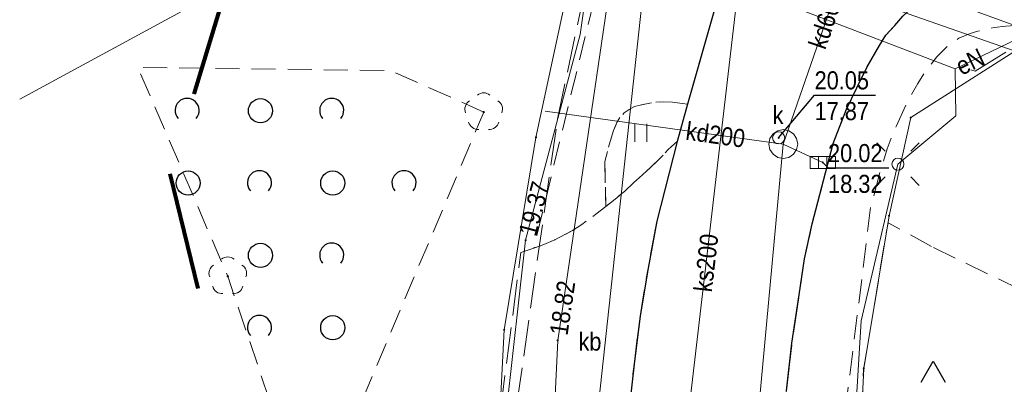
# Model space of a CAD drawing. Header units: metres. Extents: x 5490589 to 5490956, y 5935138 to 5935420.
# Tile 18 of 39: x 5490677 to 5490718, y 5935358 to 5935373. Entities that reach past the tile are written whole.
import ezdxf
from ezdxf.enums import TextEntityAlignment as Align

# ---------------------------------------------------------------- set-up
doc = ezdxf.new("R2010")
doc.units = ezdxf.units.M
doc.header["$MEASUREMENT"] = 0
for name, pattern in [('1.0_0.5', [1.5, 1, -0.5]), ('1.5_0.5', [2, 1.5, -0.5]), ('218-1000', [1.4, 0.7, -0.7]), ('219-500', [0]), ('egkk-500', [0]), ('egug-500', [0])]:
    doc.linetypes.add(name, pattern=pattern)
doc.layers.get('0').update_dxf_attribs({"color": 2, "linetype": 'CONTINUOUS', "lineweight": 5})
for name, color, linetype in [('203-punkt graniczny', 7, 'CONTINUOUS'), ('217-kontur klasyfikacyjny', 7, 'CONTINUOUS'), ('218-kontur użytku gruntowego', 7, 'CONTINUOUS'), ('219-działka ewidencyjna', 7, 'CONTINUOUS'), ('chodnik', 7, 'CONTINUOUS'), ('drzewo liściaste', 7, 'CONTINUOUS'), ('jezdnia', 7, 'CONTINUOUS'), ('komora podziemna', 7, 'CONTINUOUS'), ('kratka ściekowa', 7, 'CONTINUOUS'), ('krawężnik', 7, 'CONTINUOUS'), ('latarnia', 7, 'CONTINUOUS'), ('obszar utwardzony', 7, 'CONTINUOUS'), ('obszar utwardzony-Atr17', 7, 'CONTINUOUS'), ('przewód elektroenergetyczny podziemny', 7, 'CONTINUOUS'), ('przewód elektroenergetyczny podziemny - ob. projektowany', 7, 'CONTINUOUS'), ('przewód elektroenergetyczny podziemny-Atr1', 7, 'CONTINUOUS'), ('przewód gazowy', 7, 'CONTINUOUS'), ('przewód kanalizacyjny', 7, 'CONTINUOUS'), ('przewód kanalizacyjny-Atr1', 7, 'CONTINUOUS'), ('przewód telekomunikacyjny podziemny', 7, 'CONTINUOUS'), ('przewód wodociągowy', 7, 'CONTINUOUS'), ('rzędna', 7, 'CONTINUOUS'), ('rzędna-Atr2', 7, 'CONTINUOUS'), ('rzędna-Atr3', 7, 'CONTINUOUS'), ('teren zalesiony', 7, 'CONTINUOUS'), ('trawnik', 7, 'CONTINUOUS'), ('właz do komory lub kanału - okrągły', 7, 'CONTINUOUS'), ('właz do komory lub kanału - okrągły-Atr17', 7, 'CONTINUOUS'), ('zadrzewienie  zakrzewienie', 7, 'CONTINUOUS')]:
    doc.layers.add(name, color=color, linetype=linetype)
doc.layers.add('zakres nowy', color=6, linetype='218-1000', lineweight=80)
doc.styles.get("Standard").update_dxf_attribs({"font": 'Working1250', "width": 0.75})

# ---------------------------------------------------------------- blocks, each defined once
blk = doc.blocks.new('203')
at = {"linetype": 'Continuous', "lineweight": 0}
h = blk.add_hatch(color=0, dxfattribs=at)
edge = h.paths.add_edge_path()
edge.add_arc((0, 0), 0.045, 0, 360)
blk = doc.blocks.new('OTZK1')
at = {"color": 0, "linetype": 'Continuous'}
blk.add_circle((0, 0), 0.5, dxfattribs=at)
blk = doc.blocks.new('OTZK2')
at = {"color": 0, "linetype": 'Continuous'}
blk.add_arc((0, 0), 0.5, 318.85, 221.162, dxfattribs=at)
blk = doc.blocks.new('OP021')
at = {"linetype": 'Continuous', "lineweight": 13}
h = blk.add_hatch(color=0, dxfattribs=at)
edge = h.paths.add_edge_path()
edge.add_arc((0, 0), 0.05, 0, 360)
at = {"color": 0, "linetype": 'Continuous', "lineweight": 13}
for centre, start, end in [((-0.38, 0.124), 121.308, 202.548), ((0, 0.4), 49.272, 130.728), ((0.38, 0.124), 337.452, 58.692), ((-0.235, -0.324), 193.221, 274.871), ((0.235, -0.324), 265.129, 346.779)]:
    blk.add_arc(centre, 0.4, start, end, dxfattribs=at)
blk = doc.blocks.new('TU04')
at = {"color": 0, "linetype": 'Continuous', "lineweight": 13}
for p, q in [((0, 0), (0, 0.75)), ((0.5, 0), (0.5, 0.75))]:
    blk.add_line(p, q, dxfattribs=at)
blk = doc.blocks.new('OTZK3')
at = {"color": 0, "linetype": 'Continuous'}
for p, q in [((-0.5, -0.289), (0, 0.577)), ((0, 0.577), (0.5, -0.289))]:
    blk.add_line(p, q, dxfattribs=at)
blk = doc.blocks.new('US22')
at = {"color": 0, "linetype": 'Continuous', "lineweight": 13}
blk.add_circle((0, 0), 0.25, dxfattribs=at)
blk = doc.blocks.new('PW01')
at = {"linetype": 'Continuous', "lineweight": 13}
h = blk.add_hatch(color=0, dxfattribs=at)
edge = h.paths.add_edge_path()
edge.add_arc((0, 0), 0.045, 0, 360)
blk = doc.blocks.new('SM01')
at = {"color": 0, "linetype": 'Continuous', "lineweight": 13}
for p, q in [((-0.53, 0.531), (-0.883, 0.884)), ((0.531, 0.531), (0.884, 0.884)), ((-0.53, -0.53), (-0.883, -0.883)), ((0.531, -0.53), (0.884, -0.883))]:
    blk.add_line(p, q, dxfattribs=at)
blk.add_circle((0, 0), 0.25, dxfattribs=at)
blk = doc.blocks.new('US05')
at = {"color": 0, "linetype": 'Continuous', "lineweight": 13}
for p, q in [((-0.525, -0.25), (-0.525, 0.25)), ((-0.525, 0.25), (-0.175, 0.25)), ((-0.175, -0.25), (-0.175, 0.25)), ((-0.175, 0.25), (0.175, 0.25)), ((0.175, -0.25), (0.175, 0.25)), ((0.175, 0.25), (0.525, 0.25)), ((0.525, -0.25), (0.525, 0.25)), ((-0.525, -0.25), (-0.175, -0.25)), ((-0.175, -0.25), (0.175, -0.25)), ((0.175, -0.25), (0.525, -0.25))]:
    blk.add_line(p, q, dxfattribs=at)

msp = doc.modelspace()

# ---------------------------------------------------------------- linework, layer by layer
at = {"layer": '217-kontur klasyfikacyjny', "color": 3, "linetype": 'egkk-500', "lineweight": 18, "flags": 128}
for points in [[(5490698.3, 5935367.82), (5490699.56, 5935373.73)], [(5490719.24, 5935372.07), (5490713.85, 5935368.64)], [(5490713.85, 5935368.64), (5490712.95, 5935364.57)], [(5490696.98, 5935359.84), (5490698.3, 5935367.82)], [(5490712.95, 5935364.57), (5490711.9, 5935358.24)], [(5490696.57, 5935351.77), (5490696.98, 5935359.84)], [(5490711.9, 5935358.24), (5490711.58, 5935351.84)]]:
    msp.add_lwpolyline(points, dxfattribs=at)
at = {"layer": '218-kontur użytku gruntowego', "color": 3, "linetype": 'egug-500', "lineweight": 18, "flags": 128}
for points in [[(5490699.56, 5935373.73), (5490698.3, 5935367.82)], [(5490698.3, 5935367.82), (5490699.56, 5935373.73)], [(5490719.24, 5935372.07), (5490713.85, 5935368.64)], [(5490713.85, 5935368.64), (5490719.24, 5935372.07)], [(5490713.85, 5935368.64), (5490712.95, 5935364.57)], [(5490712.95, 5935364.57), (5490713.85, 5935368.64)], [(5490698.3, 5935367.82), (5490696.98, 5935359.84)], [(5490696.98, 5935359.84), (5490698.3, 5935367.82)], [(5490712.95, 5935364.57), (5490711.9, 5935358.24)], [(5490711.9, 5935358.24), (5490712.95, 5935364.57)], [(5490696.98, 5935359.84), (5490696.57, 5935351.77)], [(5490696.57, 5935351.77), (5490696.98, 5935359.84)], [(5490711.9, 5935358.24), (5490711.58, 5935351.84)], [(5490711.58, 5935351.84), (5490711.9, 5935358.24)]]:
    msp.add_lwpolyline(points, dxfattribs=at)
at = {"layer": '219-działka ewidencyjna', "color": 7, "linetype": '219-500', "lineweight": 18}
msp.add_lwpolyline([(5490696.83, 5935380.23), (5490676.876, 5935369.4)], dxfattribs=at)
at = {"layer": '219-działka ewidencyjna', "color": 7, "linetype": '219-500', "lineweight": 18, "flags": 128}
for points in [[(5490696.83, 5935380.23), (5490719.24, 5935372.07)], [(5490698.3, 5935367.82), (5490699.56, 5935373.73)], [(5490713.85, 5935368.64), (5490719.24, 5935372.07)], [(5490712.95, 5935364.57), (5490713.85, 5935368.64)], [(5490696.98, 5935359.84), (5490698.3, 5935367.82)], [(5490711.9, 5935358.24), (5490712.95, 5935364.57)], [(5490696.57, 5935351.77), (5490696.98, 5935359.84)], [(5490711.58, 5935351.84), (5490711.9, 5935358.24)]]:
    msp.add_lwpolyline(points, dxfattribs=at)
at = {"layer": 'chodnik', "color": 7, "linetype": '1.0_0.5', "lineweight": 18, "flags": 128}
for points in [[(5490697.16, 5935383.16), (5490696.44, 5935381.17), (5490697.14, 5935380.92), (5490698.08, 5935380.53), (5490698.51, 5935380.3), (5490698.72, 5935380.19), (5490698.91, 5935380.05), (5490699.13, 5935379.88), (5490699.3, 5935379.71), (5490699.64, 5935379.31), (5490699.88, 5935378.88), (5490700.12, 5935378.42), (5490700.32, 5935377.96), (5490700.49, 5935377.47), (5490700.65, 5935377), (5490700.79, 5935376.52), (5490700.9, 5935376.03), (5490700.94, 5935375.52), (5490700.94, 5935375.01), (5490700.91, 5935374.5), (5490700.83, 5935374.02), (5490698.21, 5935363.22), (5490698.63, 5935363.38), (5490699.08, 5935363.57), (5490699.52, 5935363.8), (5490699.81, 5935363.96), (5490700.2, 5935364.21), (5490700.57, 5935364.47), (5490701.2, 5935364.95), (5490701.15, 5935366.82), (5490701.42, 5935367.79), (5490701.52, 5935368.11), (5490701.65, 5935368.43), (5490701.78, 5935368.64), (5490701.96, 5935368.84), (5490702.16, 5935368.98), (5490702.39, 5935369.1), (5490702.62, 5935369.16), (5490702.88, 5935369.21), (5490703.13, 5935369.26), (5490703.46, 5935369.29), (5490703.97, 5935369.28), (5490704.59, 5935369.2), (5490705.68, 5935373.03), (5490705.09, 5935373.26), (5490704.65, 5935373.5), (5490704.43, 5935373.63), (5490704.22, 5935373.79), (5490704.03, 5935373.94), (5490703.84, 5935374.11), (5490703.69, 5935374.33), (5490703.57, 5935374.54), (5490703.38, 5935375), (5490700.98, 5935381.71), (5490698.01, 5935382.82)], [(5490745.01, 5935280.06), (5490743.97, 5935281.7), (5490740.58, 5935287.02), (5490734.29, 5935296.96), (5490724.51, 5935312.19), (5490718.66, 5935321.38), (5490717.32, 5935324.1), (5490713.17, 5935334.3), (5490712.5, 5935336.7), (5490711.63, 5935340.62), (5490711.22, 5935343.09), (5490710.94, 5935345.55), (5490710.75, 5935347.55), (5490710.66, 5935349.54), (5490710.66, 5935351.03), (5490710.7, 5935353.01), (5490712.19, 5935364.94), (5490712.58, 5935366.38), (5490712.87, 5935367.34), (5490713.24, 5935368.27), (5490713.66, 5935369.18), (5490714.14, 5935370.06), (5490714.51, 5935370.62), (5490714.93, 5935371.16), (5490715.4, 5935371.62), (5490715.84, 5935371.93), (5490716.31, 5935372.13), (5490716.64, 5935372.23), (5490716.97, 5935372.31), (5490717.31, 5935372.37), (5490717.79, 5935372.43), (5490718.3, 5935372.47), (5490718.8, 5935372.47), (5490719.32, 5935372.45), (5490719.79, 5935372.33), (5490721.27, 5935371.81), (5490723.61, 5935370.95), (5490724.36, 5935373), (5490723.41, 5935373.35), (5490721.53, 5935374.04), (5490720.55, 5935374.34), (5490720.06, 5935374.47), (5490719.58, 5935374.59), (5490719.09, 5935374.64), (5490718.59, 5935374.65), (5490718.09, 5935374.63), (5490717.59, 5935374.6), (5490717.06, 5935374.54), (5490716.58, 5935374.46), (5490716.1, 5935374.35), (5490715.59, 5935374.2), (5490715.14, 5935373.99), (5490714.72, 5935373.8), (5490714.28, 5935373.53), (5490713.91, 5935373.2), (5490713.52, 5935372.84), (5490713.19, 5935372.46), (5490712.82, 5935372.06), (5490712.55, 5935371.63), (5490712.04, 5935370.75), (5490711.62, 5935369.88), (5490711.19, 5935368.99), (5490710.63, 5935367.57), (5490709.76, 5935364.23), (5490709.44, 5935362.78), (5490709.22, 5935361.29), (5490708.92, 5935359.29), (5490708.69, 5935357.31), (5490708.52, 5935354.29), (5490708.49, 5935352.27), (5490708.49, 5935350.27), (5490708.53, 5935348.26), (5490708.64, 5935346.8), (5490708.77, 5935345.32), (5490708.93, 5935343.86), (5490709.16, 5935342.35), (5490709.38, 5935340.82), (5490709.63, 5935339.3), (5490709.91, 5935337.91), (5490710.2, 5935336.88), (5490710.54, 5935335.49), (5490710.98, 5935334.03), (5490711.86, 5935331.13), (5490712.37, 5935329.69), (5490713.08, 5935327.85), (5490713.69, 5935326.49), (5490715.17, 5935323.27), (5490715.86, 5935321.91), (5490716.6, 5935320.62), (5490717.66, 5935318.92), (5490718.74, 5935317.25), (5490722.51, 5935311.34), (5490732.44, 5935295.73), (5490738.32, 5935286.44), (5490742.63, 5935279.84), (5490744.18, 5935279.52)]]:
    msp.add_lwpolyline(points, close=True, dxfattribs=at)
at = {"layer": 'jezdnia', "color": 7, "linetype": '1.5_0.5', "lineweight": 18, "flags": 128}
msp.add_lwpolyline([(5490754, 5935262.06), (5490751.86, 5935265.39), (5490746.51, 5935273.75), (5490742.63, 5935279.84), (5490738.32, 5935286.44), (5490732.44, 5935295.73), (5490722.51, 5935311.34), (5490718.74, 5935317.25), (5490717.66, 5935318.92), (5490716.6, 5935320.62), (5490715.86, 5935321.91), (5490715.17, 5935323.27), (5490713.69, 5935326.49), (5490713.08, 5935327.85), (5490712.37, 5935329.69), (5490711.86, 5935331.13), (5490710.98, 5935334.03), (5490710.54, 5935335.49), (5490710.2, 5935336.88), (5490709.91, 5935337.91), (5490709.63, 5935339.3), (5490709.38, 5935340.82), (5490709.16, 5935342.35), (5490708.93, 5935343.86), (5490708.77, 5935345.32), (5490708.64, 5935346.8), (5490708.53, 5935348.26), (5490708.49, 5935350.27), (5490708.49, 5935352.27), (5490708.52, 5935354.29), (5490708.69, 5935357.31), (5490708.92, 5935359.29), (5490709.22, 5935361.29), (5490709.44, 5935362.78), (5490709.76, 5935364.23), (5490710.63, 5935367.57), (5490711.19, 5935368.99), (5490711.62, 5935369.88), (5490712.04, 5935370.75), (5490712.55, 5935371.63), (5490712.82, 5935372.06), (5490713.19, 5935372.46), (5490713.52, 5935372.84), (5490713.91, 5935373.2), (5490714.28, 5935373.53), (5490714.72, 5935373.8), (5490715.14, 5935373.99), (5490715.59, 5935374.2), (5490716.1, 5935374.35), (5490716.58, 5935374.46), (5490717.06, 5935374.54), (5490717.59, 5935374.6), (5490718.09, 5935374.63), (5490718.59, 5935374.65), (5490719.09, 5935374.64), (5490719.58, 5935374.59), (5490720.06, 5935374.47), (5490720.55, 5935374.34), (5490721.53, 5935374.04), (5490723.41, 5935373.35), (5490702.58, 5935381.08), (5490702.88, 5935380.9), (5490703.47, 5935380.34), (5490704.14, 5935379.62), (5490704.41, 5935379.22), (5490704.74, 5935378.8), (5490705, 5935378.36), (5490705.24, 5935377.93), (5490705.41, 5935377.45), (5490705.56, 5935376.98), (5490705.82, 5935376), (5490705.91, 5935375.52), (5490705.96, 5935375), (5490705.84, 5935373.98), (5490705.68, 5935373.03), (5490704.59, 5935369.2), (5490704.16, 5935367.65), (5490703.32, 5935364.34), (5490702.95, 5935362.4), (5490702.62, 5935360.41), (5490702.37, 5935358.41), (5490702.21, 5935356.95), (5490702.11, 5935355.46), (5490702, 5935353.48), (5490701.86, 5935351.04), (5490701.94, 5935349.48), (5490702, 5935347.48), (5490702.1, 5935345.49), (5490702.32, 5935343.51), (5490702.58, 5935341.53), (5490702.9, 5935339.58), (5490703.23, 5935337.6), (5490704.2, 5935333.72), (5490704.64, 5935332.3), (5490705.46, 5935329.97), (5490706.14, 5935328.08), (5490707.1, 5935325.83), (5490707.95, 5935324), (5490709.1, 5935321.76), (5490710.29, 5935319.58), (5490711.29, 5935317.81), (5490714.53, 5935312.73), (5490717.75, 5935307.69), (5490721, 5935302.68), (5490723.92, 5935298.01), (5490727.38, 5935292.63), (5490730.7, 5935287.45), (5490733.32, 5935283.34), (5490733.85, 5935282.52), (5490734.55, 5935281.41), (5490739.74, 5935273.17), (5490741.9, 5935269.87), (5490746.8, 5935262.16), (5490748.88, 5935258.81), (5490749.4, 5935257.88), (5490749.6, 5935257.24), (5490749.69, 5935256.22), (5490749.7, 5935255.72), (5490749.66, 5935254.72), (5490749.48, 5935253.71), (5490749.24, 5935252.74), (5490748.89, 5935251.77), (5490748.72, 5935251.33), (5490748.47, 5935250.87), (5490747.84, 5935249.96), (5490747.2, 5935249.3), (5490746.48, 5935248.68), (5490745.65, 5935248.12), (5490744.74, 5935247.55), (5490712.74, 5935230.16), (5490703.54, 5935225.12), (5490693.9, 5935219.85), (5490693.4, 5935219.62), (5490692.46, 5935219.23), (5490691.54, 5935218.92), (5490691.09, 5935218.79), (5490690.08, 5935218.63), (5490689.05, 5935218.54), (5490688.53, 5935218.56), (5490687.54, 5935218.63), (5490687.06, 5935218.73), (5490686.07, 5935219.05), (5490685.61, 5935219.22), (5490685.15, 5935219.42), (5490684.72, 5935219.66), (5490684.28, 5935219.91), (5490683.86, 5935220.2), (5490683.46, 5935220.5), (5490683.06, 5935220.82), (5490682.69, 5935221.17), (5490682.34, 5935221.51), (5490682.03, 5935221.84), (5490681.58, 5935222.25), (5490692, 5935203.21), (5490691.95, 5935203.64), (5490691.81, 5935204.11), (5490691.67, 5935204.57), (5490691.58, 5935205.09), (5490691.5, 5935205.57), (5490691.45, 5935206.08), (5490691.44, 5935206.59), (5490691.46, 5935207.1), (5490691.51, 5935207.6), (5490691.57, 5935208.09), (5490691.67, 5935208.6), (5490691.79, 5935209.07), (5490691.97, 5935209.54), (5490692.16, 5935210.01), (5490692.38, 5935210.47), (5490692.6, 5935210.92), (5490692.87, 5935211.35), (5490693.16, 5935211.75), (5490693.44, 5935212.14), (5490693.82, 5935212.5), (5490694.17, 5935212.86), (5490694.55, 5935213.19), (5490694.94, 5935213.49), (5490695.79, 5935214.04), (5490696.66, 5935214.53), (5490697.52, 5935215.02), (5490700.98, 5935216.88), (5490713.43, 5935223.69), (5490747.61, 5935242.42), (5490749.35, 5935243.37), (5490751.08, 5935244.31), (5490752.54, 5935244.93), (5490753.48, 5935245.27), (5490754.44, 5935245.5), (5490755.47, 5935245.62), (5490756.49, 5935245.57), (5490757.44, 5935245.48), (5490757.94, 5935245.33), (5490758.44, 5935245.18), (5490758.97, 5935244.88), (5490759.4, 5935244.58), (5490760.1, 5935243.77), (5490762.52, 5935240.67), (5490764.56, 5935238.37), (5490768.95, 5935233.26), (5490770.95, 5935231.1), (5490772.99, 5935228.9), (5490777.19, 5935224.62), (5490781.53, 5935220.39), (5490785.9, 5935216.42), (5490790.42, 5935212.45), (5490793, 5935210.21), (5490794.96, 5935208.49), (5490798.17, 5935206.07), (5490801.3, 5935203.57), (5490802.88, 5935202.4), (5490805.26, 5935200.59), (5490810.19, 5935197.14), (5490813.47, 5935194.9), (5490818.52, 5935191.68), (5490820, 5935190.79), (5490832.04, 5935183.46), (5490835.43, 5935181.38), (5490842.37, 5935177.14), (5490842.16, 5935176.8), (5490843.47, 5935176), (5490843.72, 5935176.35), (5490850.85, 5935171.98), (5490854.26, 5935169.93), (5490861.26, 5935165.65), (5490866.4, 5935162.52), (5490869.81, 5935160.5), (5490872.81, 5935165.67), (5490863.37, 5935171.42), (5490857.41, 5935175.05), (5490855.71, 5935176.07), (5490854.88, 5935176.62), (5490854.18, 5935177.24), (5490853.76, 5935177.67), (5490853.43, 5935178.05), (5490853.12, 5935178.46), (5490852.87, 5935178.88), (5490852.62, 5935179.32), (5490852.42, 5935179.78), (5490852.23, 5935180.26), (5490852.07, 5935180.73), (5490851.98, 5935181.24), (5490851.9, 5935181.72), (5490851.84, 5935182.21), (5490851.82, 5935182.71), (5490851.84, 5935183.22), (5490851.86, 5935183.73), (5490851.92, 5935184.22), (5490852.03, 5935184.71), (5490852.2, 5935185.34), (5490853.97, 5935188.73), (5490850.09, 5935193.68), (5490848.57, 5935191.56), (5490847.66, 5935190.36), (5490847.03, 5935189.58), (5490846.4, 5935188.81), (5490845.74, 5935188.06), (5490845.37, 5935187.7), (5490844.97, 5935187.4), (5490844.56, 5935187.12), (5490844.11, 5935186.9), (5490843.65, 5935186.7), (5490843.16, 5935186.55), (5490842.68, 5935186.42), (5490842.2, 5935186.37), (5490841.69, 5935186.29), (5490841.17, 5935186.25), (5490840.68, 5935186.22), (5490840.17, 5935186.24), (5490839.68, 5935186.32), (5490838.71, 5935186.6), (5490837.82, 5935187.05), (5490836.52, 5935187.78), (5490835.18, 5935188.62), (5490834.38, 5935189.08), (5490825.04, 5935194.87), (5490816.97, 5935199.82), (5490814.03, 5935201.78), (5490809.92, 5935204.66), (5490805.89, 5935207.58), (5490800.35, 5935211.9), (5490796.91, 5935214.74), (5490793.82, 5935217.29), (5490790.8, 5935219.95), (5490787.83, 5935222.62), (5490784.89, 5935225.39), (5490782.03, 5935228.18), (5490778.52, 5935231.68), (5490776.46, 5935233.91), (5490773.09, 5935237.6), (5490769.8, 5935241.37), (5490767.26, 5935244.46), (5490764.74, 5935247.57), (5490762.2, 5935250.68)], close=True, dxfattribs=at)
at = {"layer": 'komora podziemna', "color": 34, "linetype": 'Continuous', "lineweight": 18, "flags": 128}
msp.add_lwpolyline([(5490708.56, 5935368.14), (5490708.79, 5935368.09), (5490708.98, 5935367.96), (5490709.11, 5935367.77), (5490709.16, 5935367.54), (5490709.11, 5935367.31), (5490708.98, 5935367.12), (5490708.79, 5935366.99), (5490708.56, 5935366.94), (5490708.33, 5935366.99), (5490708.14, 5935367.12), (5490708.01, 5935367.31), (5490707.96, 5935367.54), (5490708.01, 5935367.77), (5490708.14, 5935367.96), (5490708.33, 5935368.09)], close=True, dxfattribs=at)
at = {"layer": 'krawężnik', "color": 7, "linetype": 'Continuous', "lineweight": 25, "flags": 128}
for points in [[(5490705.68, 5935373.03), (5490704.59, 5935369.2), (5490704.16, 5935367.65), (5490703.32, 5935364.34), (5490702.95, 5935362.4), (5490702.62, 5935360.41), (5490702.37, 5935358.41), (5490702.21, 5935356.95), (5490702.11, 5935355.46), (5490702, 5935353.48), (5490701.86, 5935351.04), (5490701.94, 5935349.48), (5490702, 5935347.48), (5490702.1, 5935345.49), (5490702.32, 5935343.51), (5490702.58, 5935341.53), (5490702.9, 5935339.58), (5490703.23, 5935337.6), (5490703.68, 5935335.68), (5490704.2, 5935333.72), (5490704.64, 5935332.3), (5490705.46, 5935329.97)], [(5490708.69, 5935357.31), (5490708.92, 5935359.29), (5490709.22, 5935361.29), (5490709.44, 5935362.78), (5490709.76, 5935364.23), (5490710.63, 5935367.57), (5490711.19, 5935368.99), (5490711.62, 5935369.88), (5490712.04, 5935370.75), (5490712.55, 5935371.63), (5490712.82, 5935372.06), (5490713.19, 5935372.46), (5490713.52, 5935372.84)]]:
    msp.add_lwpolyline(points, dxfattribs=at)
at = {"layer": 'obszar utwardzony', "color": 7, "linetype": '1.5_0.5', "lineweight": 18, "flags": 128}
msp.add_lwpolyline([(5490701.86, 5935351.04), (5490702, 5935353.48), (5490702.11, 5935355.46), (5490702.21, 5935356.95), (5490702.37, 5935358.41), (5490702.62, 5935360.41), (5490702.95, 5935362.4), (5490703.32, 5935364.34), (5490704.16, 5935367.65), (5490703.79, 5935367.32), (5490703.44, 5935366.94), (5490703.08, 5935366.6), (5490702.72, 5935366.26), (5490702.35, 5935365.93), (5490701.97, 5935365.58), (5490701.59, 5935365.26), (5490701.2, 5935364.95), (5490700.57, 5935364.47), (5490700.2, 5935364.21), (5490699.81, 5935363.96), (5490699.52, 5935363.8), (5490699.08, 5935363.57), (5490698.63, 5935363.38), (5490698.21, 5935363.22), (5490697.67, 5935363.04), (5490696.91, 5935357.14), (5490697.46, 5935356.82), (5490697.75, 5935356.62), (5490698.02, 5935356.43), (5490698.32, 5935356.21), (5490698.64, 5935355.97), (5490698.91, 5935355.69), (5490699.06, 5935355.52), (5490699.37, 5935355.2), (5490699.89, 5935354.54), (5490700.18, 5935354.14), (5490700.46, 5935353.7), (5490700.71, 5935353.28), (5490700.96, 5935352.84), (5490701.19, 5935352.4), (5490701.41, 5935351.95), (5490701.62, 5935351.5)], close=True, dxfattribs=at)
at = {"layer": 'przewód elektroenergetyczny podziemny', "color": 1, "linetype": 'Continuous', "lineweight": 18, "flags": 128}
for points in [[(5490766.68, 5935249.32), (5490757.03, 5935262.51), (5490748.95, 5935274.46), (5490738.72, 5935291.07), (5490731.81, 5935301.59), (5490724.84, 5935312.24), (5490720.04, 5935320.33), (5490718.85, 5935321.93), (5490713.39, 5935334.71), (5490712.27, 5935339.21), (5490711.42, 5935345.39), (5490711.15, 5935348.31), (5490711.35, 5935352.94), (5490711.8, 5935360.21), (5490713.32, 5935366.71), (5490715.72, 5935368.71), (5490715.69, 5935370.66), (5490705.2, 5935374.68)], [(5490715.69, 5935370.66), (5490719.05, 5935372.28), (5490720.69, 5935371.67)]]:
    msp.add_lwpolyline(points, dxfattribs=at)
at = {"layer": 'przewód elektroenergetyczny podziemny - ob. projektowany', "color": 1, "linetype": '1.5_0.5', "lineweight": 18}
for points in [[(5490766.67, 5935216.77), (5490771.67, 5935223.11), (5490756.94, 5935238.82), (5490744.23, 5935256.19), (5490732.26, 5935275.4), (5490720.8, 5935293.74), (5490708.28, 5935313.6), (5490704.46, 5935320.62), (5490702.72, 5935324.6), (5490699.02, 5935335.71), (5490697.65, 5935343.72), (5490697.26, 5935351.69), (5490697.51, 5935356.77), (5490699.19, 5935368.57), (5490700.26, 5935373.61), (5490700.21, 5935379.44), (5490686.05, 5935384.57), (5490676.876, 5935387.907)], [(5490716.38, 5935370.61), (5490716.52, 5935370.56), (5490719.13, 5935372.2), (5490720.36, 5935372.04), (5490750.24, 5935361.27), (5490782.44, 5935349.6), (5490808.06, 5935340.29), (5490811.02, 5935340.26), (5490814.29, 5935338.03), (5490846.48, 5935326.34), (5490880.65, 5935313.92), (5490897.4, 5935307.85), (5490899.55, 5935305.64), (5490900, 5935303.4), (5490911.68, 5935299.1), (5490913.93, 5935300.58), (5490916.2, 5935299.77), (5490917.33, 5935300.41), (5490927.15, 5935297.06), (5490932.95, 5935295.32), (5490937.85, 5935294.23), (5490947.41, 5935292.61), (5490955.689, 5935292.568)]]:
    msp.add_lwpolyline(points, dxfattribs=at)
at = {"layer": 'przewód elektroenergetyczny podziemny - ob. projektowany', "color": 1, "linetype": '1.5_0.5', "lineweight": 18, "flags": 128}
msp.add_lwpolyline([(5490716.35, 5935370.62), (5490716.38, 5935370.61)], dxfattribs=at)
at = {"layer": 'przewód gazowy', "color": 40, "linetype": 'Continuous', "lineweight": 18, "flags": 128}
msp.add_lwpolyline([(5490740.59, 5935268.34), (5490734.42, 5935278.06), (5490727.46, 5935288.55), (5490714.47, 5935308.26), (5490711.96, 5935309.21), (5490706.86, 5935317.58), (5490706.7, 5935321.59), (5490706.09, 5935323.81), (5490701.64, 5935337.71), (5490700.88, 5935340.9), (5490700.23, 5935345.92), (5490700.27, 5935351), (5490703.1, 5935377.06)], dxfattribs=at)
at = {"layer": 'przewód kanalizacyjny', "color": 34, "linetype": 'Continuous', "lineweight": 18}
msp.add_lwpolyline([(5490843.12, 5935176.8), (5490804.89, 5935205.1), (5490770.59, 5935230.64), (5490754.39, 5935255.57), (5490729.9, 5935289.08), (5490710.57, 5935316.38), (5490703.51, 5935346.76), (5490707.95, 5935384.8), (5490676.876, 5935395.649)], dxfattribs=at)
at = {"layer": 'przewód kanalizacyjny', "color": 34, "linetype": 'Continuous', "lineweight": 18, "flags": 128}
for points in [[(5490712.58, 5935379.14), (5490708.56, 5935367.54)], [(5490708.56, 5935367.54), (5490698.68, 5935368.91)], [(5490708.56, 5935367.54), (5490706.43, 5935344.51)], [(5490708.56, 5935367.54), (5490710.2, 5935366.78)]]:
    msp.add_lwpolyline(points, dxfattribs=at)
at = {"layer": 'przewód telekomunikacyjny podziemny', "color": 30, "linetype": 'Continuous', "lineweight": 18, "flags": 128}
msp.add_lwpolyline([(5490700.26, 5935380.14), (5490699.46, 5935378.8), (5490699.88, 5935377.41), (5490700.17, 5935376.22), (5490700.42, 5935374.14), (5490700.14, 5935372.09), (5490697.87, 5935363.55), (5490697.08, 5935356.5), (5490696.91, 5935350.03), (5490697.04, 5935345.51), (5490697.66, 5935340.58), (5490698.27, 5935336.86), (5490699.34, 5935332.53), (5490701.92, 5935324.7), (5490704.2, 5935320.25), (5490706.82, 5935315.32), (5490713.26, 5935304.72)], dxfattribs=at)
at = {"layer": 'przewód wodociągowy', "color": 5, "linetype": 'Continuous', "lineweight": 18}
msp.add_lwpolyline([(5490676.876, 5935385.584), (5490703.31, 5935376.6), (5490724.77, 5935369.1), (5490734.32, 5935365.72), (5490747.48, 5935361.14), (5490763.18, 5935355.27), (5490786.98, 5935346.51), (5490811.97, 5935337.32), (5490834.68, 5935329.31), (5490853.17, 5935322.58), (5490871.17, 5935316.07), (5490890.69, 5935308.87), (5490896.89, 5935306.68), (5490908.52, 5935302.06), (5490916.8, 5935298.81)], dxfattribs=at)
at = {"layer": 'przewód wodociągowy', "color": 5, "linetype": 'Continuous', "lineweight": 18, "flags": 128}
msp.add_lwpolyline([(5490701.78, 5935380.91), (5490701.58, 5935380.5), (5490700.89, 5935378.15), (5490701.38, 5935374.18), (5490699.2, 5935359.4), (5490698.86, 5935352.24), (5490698.56, 5935349.71), (5490698.55, 5935347.58), (5490700.12, 5935337.58), (5490700.82, 5935334.28), (5490705.59, 5935321.06), (5490712.56, 5935309.88), (5490717.17, 5935302.32), (5490717.34, 5935301.96), (5490725.17, 5935289.78), (5490736.16, 5935272.04)], dxfattribs=at)
at = {"layer": 'rzędna-Atr2', "color": 7}
for p, q in [((5490708.37, 5935367.8), (5490709.859, 5935369.577)), ((5490709.859, 5935369.577), (5490712.385, 5935369.577))]:
    msp.add_line(p, q, dxfattribs=at)
at = {"layer": 'rzędna-Atr2', "color": 7, "flags": 128}
msp.add_lwpolyline([(5490710.2, 5935366.78), (5490710.42, 5935366.56), (5490712.946, 5935366.56)], dxfattribs=at)
at = {"layer": 'teren zalesiony', "color": 7, "linetype": '1.0_0.5', "lineweight": 18, "flags": 128}
msp.add_lwpolyline([(5490714.71, 5935363.29), (5490712.91, 5935364.28), (5490711.89, 5935358.19), (5490711.61, 5935351.86), (5490711.95, 5935345.63), (5490713.05, 5935338.99), (5490718.6, 5935342.71), (5490746.91, 5935343.67), (5490762.05, 5935352.36), (5490755.3, 5935361.83), (5490734.76, 5935366.67), (5490731.61, 5935367.21), (5490724.01, 5935358.8)], close=True, dxfattribs=at)
at = {"layer": 'trawnik', "color": 7, "linetype": '1.0_0.5', "lineweight": 18, "flags": 128}
msp.add_lwpolyline([(5490704.59, 5935369.2), (5490703.97, 5935369.28), (5490703.46, 5935369.29), (5490703.13, 5935369.26), (5490702.88, 5935369.21), (5490702.62, 5935369.16), (5490702.39, 5935369.1), (5490702.16, 5935368.98), (5490701.96, 5935368.84), (5490701.78, 5935368.64), (5490701.65, 5935368.43), (5490701.52, 5935368.11), (5490701.42, 5935367.79), (5490701.15, 5935366.82), (5490701.2, 5935364.95), (5490701.59, 5935365.26), (5490701.97, 5935365.58), (5490702.35, 5935365.93), (5490702.72, 5935366.26), (5490703.08, 5935366.6), (5490703.44, 5935366.94), (5490703.79, 5935367.32), (5490704.16, 5935367.65)], close=True, dxfattribs=at)
at = {"layer": 'zadrzewienie  zakrzewienie', "color": 7, "linetype": '1.0_0.5', "lineweight": 18, "flags": 128}
msp.add_lwpolyline([(5490696.13, 5935368.87), (5490692.27, 5935370.59), (5490681.78, 5935370.72), (5490685.51, 5935362.06), (5490688.95, 5935351.84)], close=True, dxfattribs=at)
at = {"layer": 'zakres nowy', "ltscale": 7}
msp.add_lwpolyline([(5490696.87, 5935411.82), (5490683.11, 5935366.31), (5490696.87, 5935309.87), (5490746.26, 5935230.85), (5490858.09, 5935150.06), (5490948.04, 5935320.45)], close=True, dxfattribs=at)

# ---------------------------------------------------------------- block references
at = {"layer": '203-punkt graniczny', "color": 7, "linetype": 'Continuous', "lineweight": 18}
for p in [(5490713.85, 5935368.64), (5490698.3, 5935367.82), (5490712.95, 5935364.57), (5490696.98, 5935359.84), (5490711.9, 5935358.24)]:
    msp.add_blockref('203', p, dxfattribs=at)
at = {"layer": 'drzewo liściaste', "color": 94, "linetype": 'Continuous', "lineweight": 18}
for p in [(5490696.13, 5935368.87), (5490685.51, 5935362.06)]:
    msp.add_blockref('OP021', p, dxfattribs=at)
at = {"layer": 'kratka ściekowa', "color": 34, "linetype": 'Continuous', "lineweight": 18}
msp.add_blockref('US05', (5490710.2, 5935366.78), dxfattribs=at)
at = {"layer": 'latarnia', "color": 7, "linetype": 'Continuous', "lineweight": 18}
msp.add_blockref('SM01', (5490713.32, 5935366.71), dxfattribs=at)
at = {"layer": 'rzędna', "color": 34, "linetype": 'Continuous', "lineweight": 18}
for p in [(5490708.37, 5935367.8), (5490710.2, 5935366.78)]:
    msp.add_blockref('PW01', p, dxfattribs=at)
at = {"layer": 'rzędna', "color": 30, "linetype": 'Continuous', "lineweight": 18}
msp.add_blockref('PW01', (5490697.87, 5935363.55), dxfattribs=at)
at = {"layer": 'rzędna', "color": 5, "linetype": 'Continuous', "lineweight": 18}
msp.add_blockref('PW01', (5490699.2, 5935359.4), dxfattribs=at)
at = {"layer": 'teren zalesiony', "color": 7, "linetype": 'Continuous', "lineweight": 18}
msp.add_blockref('OTZK3', (5490714.783, 5935357.962), dxfattribs=at)
at = {"layer": 'trawnik', "color": 7, "linetype": 'Continuous', "lineweight": 18}
msp.add_blockref('TU04', (5490702.399, 5935367.638), dxfattribs=at)
at = {"layer": 'właz do komory lub kanału - okrągły', "color": 7, "linetype": 'Continuous', "lineweight": 18}
msp.add_blockref('US22', (5490708.37, 5935367.8), dxfattribs=at)
at = {"layer": 'zadrzewienie  zakrzewienie', "color": 7, "linetype": 'Continuous', "lineweight": 18}
for name, p in [('OTZK2', (5490683.824, 5935368.937)), ('OTZK2', (5490689.824, 5935368.937)), ('OTZK1', (5490686.866, 5935368.926)), ('OTZK1', (5490683.866, 5935365.926)), ('OTZK2', (5490686.824, 5935365.937)), ('OTZK1', (5490689.866, 5935365.926)), ('OTZK2', (5490692.824, 5935365.937)), ('OTZK1', (5490686.866, 5935362.926)), ('OTZK2', (5490689.824, 5935362.937)), ('OTZK2', (5490686.824, 5935359.937)), ('OTZK1', (5490689.866, 5935359.926))]:
    msp.add_blockref(name, p, dxfattribs=at)

# ---------------------------------------------------------------- texts
at = {"layer": 'obszar utwardzony-Atr17', "color": 7, "width": 0.9}
msp.add_text('kb', height=0.75, dxfattribs=at).set_placement((5490700.54, 5935359.35), align=Align.MIDDLE_CENTER)
at = {"layer": 'przewód elektroenergetyczny podziemny-Atr1', "color": 1, "width": 0.9}
msp.add_text('eN', height=0.75, rotation=25.699, dxfattribs=at).set_placement((5490716.312, 5935370.96), align=Align.MIDDLE_CENTER)
at = {"layer": 'przewód kanalizacyjny-Atr1', "color": 34, "width": 0.9}
for s, rotation, p in [('kd600', 70.9, (5490710.35, 5935372.706)), ('kd200', 352.099, (5490705.75, 5935367.93))]:
    msp.add_text(s, height=0.75, rotation=rotation, dxfattribs=at).set_placement(p, align=Align.MIDDLE_CENTER)
msp.add_text('ks200', height=0.75, rotation=83.342, dxfattribs=at).set_placement((5490705.22, 5935361.42), align=Align.MIDDLE_LEFT)
at = {"layer": 'rzędna-Atr2', "color": 34, "width": 0.9}
for s, p in [('20.05', (5490709.859, 5935369.585)), ('20.02', (5490710.42, 5935366.567))]:
    msp.add_text(s, height=0.75, dxfattribs=at).set_placement(p, align=Align.BOTTOM_LEFT)
at = {"layer": 'rzędna-Atr2', "color": 30, "width": 0.9}
msp.add_text('19.37', height=0.75, rotation=75.1145, dxfattribs=at).set_placement((5490697.929, 5935363.772), align=Align.MIDDLE_LEFT)
at = {"layer": 'rzędna-Atr2', "color": 5, "width": 0.9}
msp.add_text('18.82', height=0.75, rotation=81.6096, dxfattribs=at).set_placement((5490699.234, 5935359.628), align=Align.MIDDLE_LEFT)
at = {"layer": 'rzędna-Atr3', "color": 34, "width": 0.9}
for s, p in [('17.87', (5490709.859, 5935368.309)), ('18.32', (5490710.42, 5935365.292))]:
    msp.add_text(s, height=0.75, dxfattribs=at).set_placement(p, align=Align.BOTTOM_LEFT)
at = {"layer": 'właz do komory lub kanału - okrągły-Atr17', "color": 7, "width": 0.9}
msp.add_text('k', height=0.75, dxfattribs=at).set_placement((5490708.12, 5935369.12), align=Align.TOP_LEFT)

doc.saveas('drawing.dxf')
